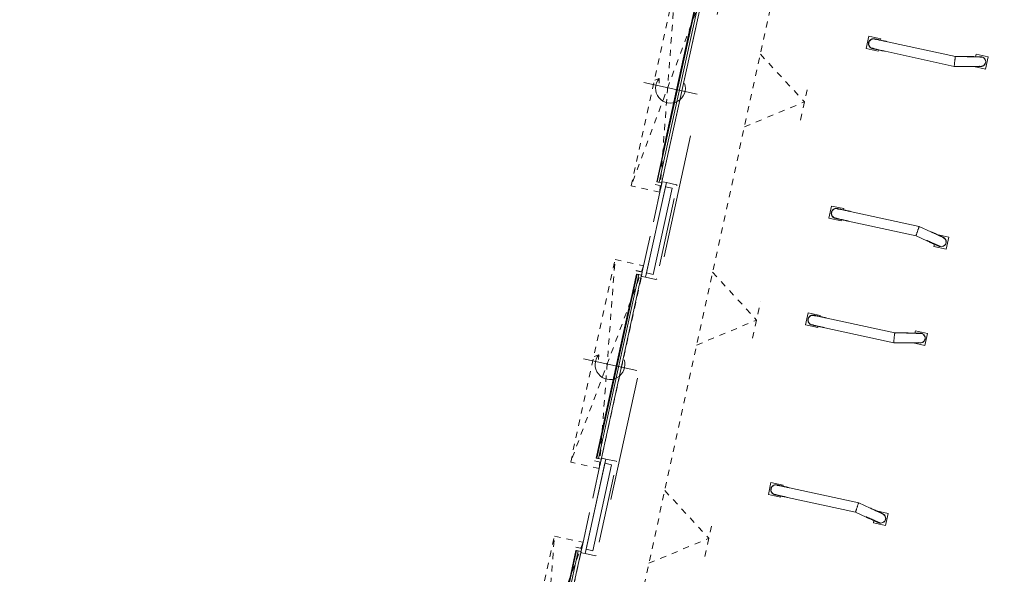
# Model space of a CAD drawing. Header units: metres. Extents: x 233012 to 233264, y 553571 to 554014.
# Tile 47 of 256: x 233164 to 233180, y 553726 to 553735. Entities that reach past the tile are written whole.
import ezdxf

# ---------------------------------------------------------------- set-up
doc = ezdxf.new("R2010")
doc.units = ezdxf.units.M
for name, pattern in [('Dash', [0.00635, 0.003175, -0.003175]), ('Hidden 2x', [0.0036, 0.0024, -0.0012]), ('NLCS-HIDDEN', [4, 2, -2])]:
    doc.linetypes.add(name, pattern=pattern)
for name, color, linetype, lineweight in [('A-N---NPP', 251, 'NLCS-HIDDEN', 9), ('A-NL$1_poort', 252, 'Continuous', 5), ('A-NL$1B_3D-modellen_algemeen', 252, 'Continuous', 5), ('A-NL$1B_3D-modellen_algemeen-drsn', 252, 'Continuous', 5), ('A-NL30_deursparing', 252, 'Continuous', 5)]:
    doc.layers.add(name, color=color, linetype=linetype, lineweight=lineweight)

# ---------------------------------------------------------------- blocks, each defined once
blk = doc.blocks.new('NLRS_31_DO_WB_overheaddeur OH1042P 1 raam_Assa Abloy_mie - overheaddeur OH1042P_Assa Abloy_bxh3000x3200-V86-01_Situatie')
at = {"layer": 'A-NL$1_poort', "linetype": 'Dash'}
for p, q in [((1.67, -0.125), (-1.67, -0.597)), ((-1.67, -0.125), (1.67, -0.597)), ((-1.67, -0.597), (-1.67, -0.125)), ((-1.67, -0.125), (1.67, -0.125)), ((1.67, -0.125), (1.67, -0.597)), ((1.67, -0.597), (-1.67, -0.597))]:
    blk.add_line(p, q, dxfattribs=at)
at = {"layer": 'A-NL$1B_3D-modellen_algemeen'}
for p, q in [((-1.5, -0.125), (-1.57, -0.125)), ((-1.57, -0.125), (-1.57, -0.225)), ((-1.568, -0.225), (-1.568, -0.127)), ((-1.568, -0.127), (-1.5, -0.127)), ((-1.518, -0.13), (-1.518, -0.127)), ((-1.518, -0.171), (-1.518, -0.13)), ((-1.5, -0.127), (-1.5, -0.125)), ((1.5, -0.127), (-1.5, -0.127)), ((1.57, -0.125), (1.5, -0.125)), ((1.5, -0.125), (1.5, -0.127)), ((1.5, -0.127), (1.568, -0.127)), ((1.518, -0.127), (1.518, -0.13)), ((1.518, -0.13), (1.518, -0.171)), ((1.568, -0.127), (1.568, -0.225)), ((1.57, -0.225), (1.57, -0.125)), ((-1.57, -0.225), (-1.568, -0.225)), ((-1.518, -0.183), (-1.518, -0.171)), ((-1.518, -0.171), (1.518, -0.171)), ((-1.518, -0.201), (-1.518, -0.183)), ((-1.518, -0.201), (1.518, -0.201)), ((-1.029, -0.215), (1.031, -0.215)), ((1.518, -0.171), (1.518, -0.183)), ((1.518, -0.183), (1.518, -0.201)), ((1.568, -0.225), (1.57, -0.225))]:
    blk.add_line(p, q, dxfattribs=at)
at = {"layer": 'A-NL30_deursparing'}
for p, q in [((0, 0.127), (0, -0.753)), ((-1.518, -0.201), (-1.518, -0.208)), ((1.518, -0.208), (-1.518, -0.208)), ((-1.518, -0.208), (-1.518, -0.209)), ((-1.518, -0.208), (1.518, -0.208)), ((-1.518, -0.209), (1.518, -0.209)), ((-0.195, -0.209), (-0.305, -0.209)), ((-0.305, -0.209), (-0.195, -0.209)), ((-0.195, -0.209), (-0.295, -0.209)), ((-0.295, -0.209), (-0.195, -0.209)), ((0.195, -0.209), (-0.195, -0.209)), ((0.195, -0.209), (0.295, -0.209)), ((0.295, -0.209), (0.195, -0.209)), ((0.195, -0.209), (0.305, -0.209)), ((0.305, -0.209), (0.195, -0.209)), ((1.518, -0.208), (1.518, -0.201)), ((1.518, -0.209), (1.518, -0.208)), ((-0.117, -0.525), (-0.043, -0.512)), ((-0.117, -0.525), (-0.071, -0.59))]:
    blk.add_line(p, q, dxfattribs=at)
blk.add_arc((0, -0.315), 0.24, 240.8736, 121.6175, dxfattribs=at)
blk = doc.blocks.new('NLRS_90_GM_LB_wieldwinger paar_gen_mie - wieldwinger paar_gen-V94-01_Situatie')
at = {"layer": 'A-NL$1B_3D-modellen_algemeen'}
for p, q in [((233176.45, 553730.529), (233176.407, 553730.334)), ((233176.645, 553730.486), (233176.45, 553730.529)), ((233176.543, 553730.488), (233176.543, 553730.488)), ((233176.641, 553730.466), (233176.645, 553730.486)), ((233176.645, 553730.486), (233176.641, 553730.466)), ((233176.645, 553730.486), (233176.645, 553730.486)), ((233177.845, 553730.203), (233176.75, 553730.442)), ((233176.407, 553730.334), (233176.603, 553730.291)), ((233176.509, 553730.332), (233176.509, 553730.332)), ((233176.603, 553730.291), (233176.607, 553730.311)), ((233176.607, 553730.311), (233176.603, 553730.291)), ((233176.603, 553730.291), (233176.603, 553730.291)), ((233176.716, 553730.287), (233177.827, 553730.044)), ((233178.178, 553730.239), (233178.169, 553730.199)), ((233178.373, 553730.196), (233178.178, 553730.239)), ((233178.034, 553730.202), (233177.845, 553730.203)), ((233178.33, 553730.001), (233178.373, 553730.196)), ((233178.373, 553730.196), (233178.33, 553730.001)), ((233178.373, 553730.196), (233178.373, 553730.196)), ((233177.827, 553730.044), (233178.033, 553730.043)), ((233178.14, 553730.042), (233178.33, 553730.001)), ((233178.33, 553730.001), (233178.33, 553730.001)), ((233175.851, 553727.794), (233175.809, 553727.598)), ((233176.047, 553727.751), (233175.851, 553727.794)), ((233175.945, 553727.752), (233175.945, 553727.752)), ((233176.042, 553727.731), (233176.047, 553727.751)), ((233176.047, 553727.751), (233176.042, 553727.731)), ((233176.047, 553727.751), (233176.047, 553727.751)), ((233177.263, 553727.464), (233176.151, 553727.707)), ((233175.809, 553727.598), (233176.004, 553727.556)), ((233175.911, 553727.597), (233175.911, 553727.597)), ((233176.004, 553727.556), (233176.009, 553727.576)), ((233176.009, 553727.576), (233176.004, 553727.556)), ((233176.004, 553727.556), (233176.004, 553727.556)), ((233176.117, 553727.552), (233177.212, 553727.312)), ((233177.45, 553727.379), (233177.263, 553727.464)), ((233177.212, 553727.312), (233177.385, 553727.234)), ((233177.738, 553727.293), (233177.548, 553727.335)), ((233177.695, 553727.098), (233177.738, 553727.293)), ((233177.738, 553727.293), (233177.695, 553727.098)), ((233177.738, 553727.293), (233177.738, 553727.293)), ((233177.508, 553727.18), (233177.499, 553727.14)), ((233177.499, 553727.14), (233177.695, 553727.098)), ((233177.695, 553727.098), (233177.695, 553727.098))]:
    blk.add_line(p, q, dxfattribs=at)
at = {"layer": 'A-NL$1B_3D-modellen_algemeen', "flags": 128}
for points in [[(233176.509, 553730.332), (233176.506, 553730.333), (233176.503, 553730.334), (233176.5, 553730.335), (233176.497, 553730.336), (233176.494, 553730.337), (233176.491, 553730.339), (233176.488, 553730.34), (233176.486, 553730.342), (233176.483, 553730.343), (233176.48, 553730.345), (233176.478, 553730.347), (233176.475, 553730.349), (233176.473, 553730.351), (233176.471, 553730.353), (233176.468, 553730.355), (233176.466, 553730.358), (233176.464, 553730.36), (233176.462, 553730.363), (233176.46, 553730.365), (233176.459, 553730.368), (233176.457, 553730.371), (233176.456, 553730.374), (233176.454, 553730.376), (233176.453, 553730.379), (233176.452, 553730.382), (233176.451, 553730.385), (233176.45, 553730.388), (233176.449, 553730.391), (233176.448, 553730.395), (233176.448, 553730.398), (233176.447, 553730.401), (233176.447, 553730.404), (233176.447, 553730.407), (233176.447, 553730.41), (233176.447, 553730.414), (233176.447, 553730.417), (233176.447, 553730.42), (233176.448, 553730.423), (233176.448, 553730.426), (233176.449, 553730.427)], [(233176.449, 553730.427), (233176.449, 553730.43), (233176.45, 553730.433), (233176.451, 553730.436), (233176.452, 553730.439), (233176.453, 553730.442), (233176.455, 553730.445), (233176.456, 553730.448), (233176.458, 553730.451), (233176.46, 553730.453), (233176.461, 553730.456), (233176.463, 553730.458), (233176.465, 553730.461), (233176.467, 553730.463), (233176.469, 553730.466), (233176.472, 553730.468), (233176.474, 553730.47), (233176.476, 553730.472), (233176.479, 553730.474), (233176.482, 553730.476), (233176.484, 553730.478), (233176.487, 553730.479), (233176.49, 553730.481), (233176.493, 553730.482), (233176.496, 553730.483), (233176.499, 553730.485), (233176.502, 553730.486), (233176.505, 553730.486), (233176.508, 553730.487), (233176.511, 553730.488), (233176.514, 553730.489), (233176.517, 553730.489), (233176.52, 553730.489), (233176.523, 553730.489), (233176.527, 553730.489), (233176.53, 553730.489), (233176.533, 553730.489), (233176.536, 553730.489), (233176.539, 553730.488), (233176.542, 553730.488), (233176.543, 553730.488)], [(233176.75, 553730.442), (233176.742, 553730.444), (233176.733, 553730.446), (233176.725, 553730.448), (233176.716, 553730.45), (233176.708, 553730.452), (233176.7, 553730.453), (233176.692, 553730.455), (233176.684, 553730.457), (233176.676, 553730.459), (233176.668, 553730.46), (233176.661, 553730.462), (233176.653, 553730.464), (233176.646, 553730.465), (233176.639, 553730.467), (233176.632, 553730.468), (233176.625, 553730.47), (233176.618, 553730.471), (233176.612, 553730.473), (233176.606, 553730.474), (233176.6, 553730.475), (233176.594, 553730.476), (233176.589, 553730.478), (233176.584, 553730.479), (233176.579, 553730.48), (233176.574, 553730.481), (233176.57, 553730.482), (233176.566, 553730.483), (233176.562, 553730.483), (233176.559, 553730.484), (233176.556, 553730.485), (233176.553, 553730.485), (233176.551, 553730.486), (233176.549, 553730.486), (233176.547, 553730.487), (233176.546, 553730.487), (233176.544, 553730.487), (233176.543, 553730.488)], [(233176.56, 553730.477), (233176.557, 553730.479), (233176.555, 553730.48), (233176.552, 553730.481), (233176.549, 553730.482), (233176.546, 553730.483), (233176.543, 553730.484)], [(233176.509, 553730.332), (233176.511, 553730.332), (233176.512, 553730.332), (233176.513, 553730.331), (233176.515, 553730.331), (233176.517, 553730.331), (233176.52, 553730.33), (233176.523, 553730.329), (233176.526, 553730.329), (233176.529, 553730.328), (233176.533, 553730.327), (233176.537, 553730.326), (233176.541, 553730.325), (233176.546, 553730.324), (233176.551, 553730.323), (233176.556, 553730.322), (233176.562, 553730.321), (233176.567, 553730.32), (233176.573, 553730.318), (233176.579, 553730.317), (233176.586, 553730.316), (233176.592, 553730.314), (233176.599, 553730.313), (233176.606, 553730.311), (233176.613, 553730.31), (233176.621, 553730.308), (233176.628, 553730.306), (233176.636, 553730.305), (233176.644, 553730.303), (233176.652, 553730.301), (233176.66, 553730.299), (233176.668, 553730.298), (233176.676, 553730.296), (233176.684, 553730.294), (233176.693, 553730.292), (233176.701, 553730.29), (233176.709, 553730.289), (233176.716, 553730.287)], [(233176.51, 553730.336), (233176.513, 553730.336), (233176.516, 553730.335), (233176.519, 553730.335), (233176.522, 553730.335), (233176.525, 553730.335), (233176.528, 553730.335)], [(233178.271, 553730.198), (233178.259, 553730.199), (233178.257, 553730.199), (233178.255, 553730.2), (233178.253, 553730.2), (233178.251, 553730.2), (233178.248, 553730.2), (233178.246, 553730.2), (233178.243, 553730.2), (233178.24, 553730.2), (233178.236, 553730.2), (233178.233, 553730.2), (233178.229, 553730.2), (233178.224, 553730.2), (233178.22, 553730.2), (233178.215, 553730.2), (233178.209, 553730.2), (233178.204, 553730.2), (233178.198, 553730.2), (233178.192, 553730.2), (233178.186, 553730.201), (233178.18, 553730.201), (233178.173, 553730.201), (233178.166, 553730.201), (233178.159, 553730.201), (233178.152, 553730.201), (233178.144, 553730.201), (233178.137, 553730.201), (233178.129, 553730.201), (233178.121, 553730.201), (233178.113, 553730.201), (233178.105, 553730.201), (233178.096, 553730.201), (233178.088, 553730.201), (233178.079, 553730.201), (233178.071, 553730.201), (233178.062, 553730.202), (233178.054, 553730.202), (233178.045, 553730.202), (233178.036, 553730.202), (233178.034, 553730.202)], [(233178.27, 553730.194), (233178.259, 553730.195), (233178.256, 553730.195), (233178.254, 553730.196), (233178.253, 553730.196), (233178.251, 553730.196), (233178.248, 553730.196), (233178.246, 553730.196), (233178.243, 553730.196), (233178.24, 553730.196), (233178.236, 553730.196), (233178.233, 553730.196), (233178.229, 553730.196), (233178.224, 553730.196), (233178.22, 553730.196), (233178.215, 553730.196), (233178.209, 553730.196), (233178.204, 553730.196), (233178.198, 553730.196), (233178.192, 553730.196), (233178.186, 553730.197), (233178.18, 553730.197), (233178.173, 553730.197), (233178.166, 553730.197), (233178.159, 553730.197), (233178.152, 553730.197), (233178.144, 553730.197), (233178.137, 553730.197), (233178.129, 553730.197), (233178.121, 553730.197), (233178.113, 553730.197), (233178.105, 553730.197), (233178.096, 553730.197), (233178.088, 553730.197), (233178.079, 553730.197), (233178.071, 553730.197), (233178.062, 553730.198), (233178.054, 553730.198), (233178.045, 553730.198), (233178.036, 553730.198), (233178.034, 553730.198)], [(233178.249, 553730.041), (233178.248, 553730.041), (233178.246, 553730.041), (233178.244, 553730.041), (233178.242, 553730.041), (233178.239, 553730.041), (233178.236, 553730.041), (233178.233, 553730.041), (233178.229, 553730.041), (233178.225, 553730.041), (233178.22, 553730.041), (233178.216, 553730.041), (233178.211, 553730.041), (233178.206, 553730.041), (233178.2, 553730.041), (233178.194, 553730.041), (233178.188, 553730.041), (233178.182, 553730.042), (233178.176, 553730.042), (233178.169, 553730.042), (233178.162, 553730.042), (233178.155, 553730.042), (233178.147, 553730.042), (233178.14, 553730.042), (233178.132, 553730.042), (233178.124, 553730.042), (233178.116, 553730.042), (233178.108, 553730.042), (233178.1, 553730.042), (233178.092, 553730.042), (233178.083, 553730.042), (233178.075, 553730.042), (233178.067, 553730.042), (233178.058, 553730.043), (233178.049, 553730.043), (233178.041, 553730.043), (233178.033, 553730.043)], [(233178.238, 553730.046), (233178.248, 553730.045), (233178.249, 553730.045)], [(233175.911, 553727.597), (233175.908, 553727.598), (233175.905, 553727.599), (233175.901, 553727.6), (233175.898, 553727.601), (233175.896, 553727.602), (233175.893, 553727.603), (233175.89, 553727.605), (233175.887, 553727.606), (233175.884, 553727.608), (233175.882, 553727.61), (233175.879, 553727.612), (233175.877, 553727.614), (233175.874, 553727.616), (233175.872, 553727.618), (233175.87, 553727.62), (233175.868, 553727.623), (233175.866, 553727.625), (233175.864, 553727.628), (233175.862, 553727.63), (233175.86, 553727.633), (233175.858, 553727.636), (233175.857, 553727.638), (233175.856, 553727.641), (233175.854, 553727.644), (233175.853, 553727.647), (233175.852, 553727.65), (233175.851, 553727.653), (233175.85, 553727.656), (233175.85, 553727.659), (233175.849, 553727.662), (233175.849, 553727.666), (233175.848, 553727.669), (233175.848, 553727.672), (233175.848, 553727.675), (233175.848, 553727.678), (233175.848, 553727.681), (233175.849, 553727.685), (233175.849, 553727.688), (233175.85, 553727.691), (233175.85, 553727.692)], [(233175.85, 553727.692), (233175.851, 553727.695), (233175.852, 553727.698), (233175.853, 553727.701), (233175.854, 553727.704), (233175.855, 553727.707), (233175.856, 553727.71), (233175.858, 553727.713), (233175.859, 553727.715), (233175.861, 553727.718), (233175.863, 553727.721), (233175.865, 553727.723), (233175.867, 553727.726), (233175.869, 553727.728), (233175.871, 553727.73), (233175.873, 553727.733), (233175.876, 553727.735), (233175.878, 553727.737), (233175.88, 553727.739), (233175.883, 553727.741), (233175.886, 553727.742), (233175.888, 553727.744), (233175.891, 553727.745), (233175.894, 553727.747), (233175.897, 553727.748), (233175.9, 553727.749), (233175.903, 553727.75), (233175.906, 553727.751), (233175.909, 553727.752), (233175.912, 553727.753), (233175.915, 553727.753), (233175.918, 553727.754), (233175.922, 553727.754), (233175.925, 553727.754), (233175.928, 553727.754), (233175.931, 553727.754), (233175.934, 553727.754), (233175.938, 553727.754), (233175.941, 553727.753), (233175.944, 553727.753), (233175.945, 553727.752)], [(233176.151, 553727.707), (233176.143, 553727.709), (233176.135, 553727.711), (233176.126, 553727.713), (233176.118, 553727.714), (233176.11, 553727.716), (233176.101, 553727.718), (233176.093, 553727.72), (233176.085, 553727.722), (233176.077, 553727.723), (233176.07, 553727.725), (233176.062, 553727.727), (233176.054, 553727.728), (233176.047, 553727.73), (233176.04, 553727.732), (233176.033, 553727.733), (233176.026, 553727.735), (233176.02, 553727.736), (233176.013, 553727.737), (233176.007, 553727.739), (233176.001, 553727.74), (233175.996, 553727.741), (233175.99, 553727.742), (233175.985, 553727.743), (233175.98, 553727.745), (233175.976, 553727.746), (233175.972, 553727.746), (233175.968, 553727.747), (233175.964, 553727.748), (233175.961, 553727.749), (233175.957, 553727.75), (233175.955, 553727.75), (233175.952, 553727.751), (233175.95, 553727.751), (233175.948, 553727.752), (233175.947, 553727.752), (233175.946, 553727.752), (233175.945, 553727.752)], [(233175.962, 553727.742), (233175.959, 553727.743), (233175.956, 553727.745), (233175.953, 553727.746), (233175.95, 553727.747), (233175.948, 553727.748), (233175.945, 553727.748)], [(233175.911, 553727.597), (233175.912, 553727.597), (233175.913, 553727.596), (233175.915, 553727.596), (233175.917, 553727.596), (233175.919, 553727.595), (233175.921, 553727.595), (233175.924, 553727.594), (233175.927, 553727.593), (233175.931, 553727.593), (233175.934, 553727.592), (233175.939, 553727.591), (233175.943, 553727.59), (233175.948, 553727.589), (233175.952, 553727.588), (233175.958, 553727.587), (233175.963, 553727.586), (233175.969, 553727.584), (233175.975, 553727.583), (233175.981, 553727.582), (233175.987, 553727.58), (233175.994, 553727.579), (233176.001, 553727.577), (233176.008, 553727.576), (233176.015, 553727.574), (233176.022, 553727.573), (233176.03, 553727.571), (233176.037, 553727.569), (233176.045, 553727.568), (233176.053, 553727.566), (233176.061, 553727.564), (233176.069, 553727.562), (233176.078, 553727.561), (233176.086, 553727.559), (233176.094, 553727.557), (233176.103, 553727.555), (233176.111, 553727.553), (233176.117, 553727.552)], [(233175.912, 553727.601), (233175.914, 553727.6), (233175.917, 553727.6), (233175.92, 553727.6), (233175.923, 553727.599), (233175.926, 553727.599), (233175.93, 553727.599)], [(233177.647, 553727.291), (233177.646, 553727.291), (233177.645, 553727.292), (233177.643, 553727.293), (233177.641, 553727.294), (233177.638, 553727.295), (233177.635, 553727.296), (233177.632, 553727.297), (233177.629, 553727.299), (233177.625, 553727.301), (233177.621, 553727.302), (233177.617, 553727.304), (233177.612, 553727.306), (233177.608, 553727.308), (233177.602, 553727.311), (233177.597, 553727.313), (233177.592, 553727.315), (233177.586, 553727.318), (233177.58, 553727.321), (233177.574, 553727.323), (233177.568, 553727.326), (233177.561, 553727.329), (233177.554, 553727.332), (233177.548, 553727.335), (233177.541, 553727.338), (233177.533, 553727.342), (233177.526, 553727.345), (233177.519, 553727.348), (233177.511, 553727.351), (233177.504, 553727.355), (233177.496, 553727.358), (233177.488, 553727.362), (233177.481, 553727.365), (233177.473, 553727.369), (233177.465, 553727.372), (233177.457, 553727.376), (233177.45, 553727.379)], [(233177.602, 553727.139), (233177.591, 553727.142), (233177.588, 553727.143), (233177.586, 553727.144), (233177.584, 553727.145), (233177.582, 553727.146), (233177.58, 553727.147), (233177.578, 553727.148), (233177.575, 553727.149), (233177.572, 553727.15), (233177.569, 553727.151), (233177.566, 553727.153), (233177.562, 553727.154), (233177.558, 553727.156), (233177.554, 553727.158), (233177.549, 553727.16), (233177.545, 553727.162), (233177.54, 553727.164), (233177.534, 553727.167), (233177.529, 553727.169), (233177.523, 553727.172), (233177.517, 553727.174), (233177.511, 553727.177), (233177.505, 553727.18), (233177.499, 553727.183), (233177.492, 553727.186), (233177.485, 553727.189), (233177.478, 553727.192), (233177.471, 553727.195), (233177.464, 553727.199), (233177.456, 553727.202), (233177.449, 553727.205), (233177.441, 553727.209), (233177.434, 553727.212), (233177.426, 553727.216), (233177.418, 553727.219), (233177.411, 553727.223), (233177.403, 553727.226), (233177.395, 553727.23), (233177.387, 553727.233), (233177.385, 553727.234)], [(233177.602, 553727.143), (233177.592, 553727.146), (233177.589, 553727.147), (233177.588, 553727.148), (233177.586, 553727.148), (233177.584, 553727.149), (233177.582, 553727.15), (233177.579, 553727.151), (233177.577, 553727.152), (233177.574, 553727.154), (233177.571, 553727.155), (233177.567, 553727.157), (233177.564, 553727.158), (233177.56, 553727.16), (233177.556, 553727.162), (233177.551, 553727.164), (233177.546, 553727.166), (233177.541, 553727.168), (233177.536, 553727.17), (233177.531, 553727.173), (233177.525, 553727.175), (233177.519, 553727.178), (233177.513, 553727.181), (233177.507, 553727.184), (233177.5, 553727.187), (233177.494, 553727.19), (233177.487, 553727.193), (233177.48, 553727.196), (233177.473, 553727.199), (233177.465, 553727.202), (233177.458, 553727.205), (233177.451, 553727.209), (233177.443, 553727.212), (233177.435, 553727.216), (233177.428, 553727.219), (233177.42, 553727.223), (233177.412, 553727.226), (233177.404, 553727.23), (233177.396, 553727.233), (233177.389, 553727.237), (233177.386, 553727.238)], [(233177.635, 553727.29), (233177.644, 553727.288), (233177.646, 553727.287)]]:
    blk.add_lwpolyline(points, dxfattribs=at)
at = {"layer": 'A-NL$1B_3D-modellen_algemeen'}
for centre, major_axis, start_param, end_param in [((233176.526, 553730.41), (0.017, 0.0777), 1.57079, 3.403385), ((233176.526, 553730.41), (0.017, 0.0777), 6.030655, 7.853983), ((233176.526, 553730.41), (0.0161, 0.0738), 1.570794, 1.832593), ((233176.526, 553730.41), (0.0161, 0.0738), 1.308998, 1.570797), ((233176.526, 553730.41), (0.0161, 0.0738), 2.094391, 2.35619), ((233176.526, 553730.41), (0.0161, 0.0738), 0.785399, 1.134946), ((233176.526, 553730.41), (0.0161, 0.0738), 6.053214, 6.926241), ((233176.526, 553730.41), (0.0161, 0.0738), 3.239431, 3.340112), ((233178.254, 553730.12), (0.017, 0.0777), 4.921827, 6.807724), ((233178.254, 553730.12), (0.017, 0.0777), 3.089229, 4.921825), ((233178.254, 553730.12), (0.0161, 0.0738), 6.230826, 6.403258), ((233178.254, 553730.12), (0.0161, 0.0738), 4.13643, 4.278613), ((233178.254, 553730.12), (0.0161, 0.0738), 5.28317, 5.707227), ((233178.254, 553730.12), (0.0161, 0.0738), 4.45129, 4.570216), ((233178.254, 553730.12), (0.0161, 0.0738), 3.089231, 3.991761), ((233175.928, 553727.675), (0.017, 0.0777), 1.570794, 3.394122), ((233175.928, 553727.675), (0.017, 0.0777), 6.021385, 7.853981), ((233175.928, 553727.675), (0.0161, 0.0738), 1.570797, 1.832596), ((233175.928, 553727.675), (0.0161, 0.0738), 1.308996, 1.570795), ((233175.928, 553727.675), (0.0161, 0.0738), 0.785395, 1.047194), ((233175.928, 553727.675), (0.0161, 0.0738), 6.084658, 6.185338), ((233175.928, 553727.675), (0.0161, 0.0738), 2.006651, 2.356198), ((233175.928, 553727.675), (0.0161, 0.0738), 2.498538, 3.371565), ((233177.619, 553727.217), (0.017, 0.0777), 4.764749, 6.335545), ((233177.619, 553727.217), (0.0161, 0.0738), 5.433014, 6.335544), ((233177.619, 553727.217), (0.0161, 0.0738), 5.146165, 5.288347), ((233177.619, 553727.217), (0.0161, 0.0738), 4.854561, 4.973487), ((233177.619, 553727.217), (0.017, 0.0777), 2.670354, 4.502949), ((233177.619, 553727.217), (0.0161, 0.0738), 3.021519, 3.193951), ((233177.619, 553727.217), (0.0161, 0.0738), 3.717549, 4.141605), ((233177.619, 553727.217), (0.017, 0.0777), 4.50295, 4.709894)]:
    blk.add_ellipse(centre, major_axis=major_axis, ratio=0.9998, start_param=start_param, end_param=end_param, dxfattribs=at)
for points, knots in [([(233177.845, 553730.203), (233177.845, 553730.203), (233177.844, 553730.201), (233177.843, 553730.193), (233177.841, 553730.18), (233177.839, 553730.164), (233177.837, 553730.144), (233177.834, 553730.124), (233177.832, 553730.103), (233177.83, 553730.083), (233177.829, 553730.067), (233177.828, 553730.054), (233177.827, 553730.046), (233177.827, 553730.044), (233177.827, 553730.044)], [0.0013236, 0.0013236, 0.0013236, 0.0013236, 0.0833333, 0.1666667, 0.25, 0.3333333, 0.4166667, 0.5, 0.5833333, 0.6666667, 0.75, 0.8333333, 0.9166667, 0.998517, 0.998517, 0.998517, 0.998517]), ([(233177.263, 553727.464), (233177.263, 553727.464), (233177.262, 553727.462), (233177.259, 553727.455), (233177.254, 553727.443), (233177.249, 553727.427), (233177.243, 553727.408), (233177.236, 553727.388), (233177.229, 553727.369), (233177.223, 553727.35), (233177.218, 553727.334), (233177.215, 553727.322), (233177.213, 553727.314), (233177.212, 553727.312), (233177.212, 553727.312)], [0, 0, 0, 0, 0.0833333, 0.1666667, 0.25, 0.3333333, 0.4166667, 0.5, 0.5833333, 0.6666667, 0.75, 0.8333333, 0.9166667, 0.9986764, 0.9986764, 0.9986764, 0.9986764])]:
    blk.add_open_spline(points, degree=3, knots=knots, dxfattribs=at)
blk = doc.blocks.new('NLRS_90_GM_LB_wieldwinger paar_gen_mie - wieldwinger paar_gen-V96-01_Situatie')
at = {"layer": 'A-NL$1B_3D-modellen_algemeen'}
for p, q in [((233177.425, 553734.984), (233177.382, 553734.788)), ((233177.62, 553734.941), (233177.425, 553734.984)), ((233177.518, 553734.942), (233177.518, 553734.942)), ((233177.616, 553734.92), (233177.62, 553734.941)), ((233177.62, 553734.941), (233177.616, 553734.92)), ((233177.62, 553734.941), (233177.62, 553734.941)), ((233178.82, 553734.657), (233177.725, 553734.897)), ((233177.382, 553734.788), (233177.577, 553734.746)), ((233177.484, 553734.787), (233177.484, 553734.787)), ((233177.577, 553734.746), (233177.582, 553734.766)), ((233177.578, 553734.745), (233177.577, 553734.746)), ((233177.582, 553734.766), (233177.578, 553734.745)), ((233177.691, 553734.742), (233178.802, 553734.499)), ((233179.009, 553734.656), (233178.82, 553734.657)), ((233179.152, 553734.694), (233179.144, 553734.654)), ((233179.348, 553734.651), (233179.152, 553734.694)), ((233178.802, 553734.499), (233179.008, 553734.497)), ((233179.305, 553734.456), (233179.348, 553734.651)), ((233179.348, 553734.651), (233179.305, 553734.455)), ((233179.348, 553734.651), (233179.348, 553734.651)), ((233179.115, 553734.497), (233179.305, 553734.456)), ((233179.305, 553734.455), (233179.305, 553734.456)), ((233176.826, 553732.248), (233176.783, 553732.053)), ((233177.022, 553732.206), (233176.826, 553732.248)), ((233176.919, 553732.207), (233176.919, 553732.207)), ((233177.017, 553732.185), (233177.022, 553732.206)), ((233177.022, 553732.206), (233177.017, 553732.185)), ((233177.022, 553732.206), (233177.022, 553732.206)), ((233178.237, 553731.919), (233177.126, 553732.162)), ((233176.783, 553732.053), (233176.979, 553732.01)), ((233176.885, 553732.052), (233176.885, 553732.052)), ((233176.979, 553732.01), (233176.983, 553732.031)), ((233176.983, 553732.031), (233176.979, 553732.01)), ((233176.979, 553732.01), (233176.979, 553732.01)), ((233177.092, 553732.006), (233178.187, 553731.767)), ((233178.425, 553731.834), (233178.237, 553731.919)), ((233178.187, 553731.767), (233178.36, 553731.689)), ((233178.712, 553731.748), (233178.522, 553731.789)), ((233178.67, 553731.552), (233178.712, 553731.748)), ((233178.713, 553731.748), (233178.67, 553731.552)), ((233178.712, 553731.748), (233178.713, 553731.748)), ((233178.483, 553731.634), (233178.474, 553731.595)), ((233178.474, 553731.595), (233178.67, 553731.552)), ((233178.67, 553731.552), (233178.67, 553731.552))]:
    blk.add_line(p, q, dxfattribs=at)
at = {"layer": 'A-NL$1B_3D-modellen_algemeen', "flags": 128}
for points in [[(233177.484, 553734.787), (233177.481, 553734.788), (233177.478, 553734.789), (233177.475, 553734.79), (233177.472, 553734.791), (233177.469, 553734.792), (233177.466, 553734.793), (233177.463, 553734.795), (233177.46, 553734.796), (233177.458, 553734.798), (233177.455, 553734.8), (233177.453, 553734.802), (233177.45, 553734.804), (233177.448, 553734.806), (233177.445, 553734.808), (233177.443, 553734.81), (233177.441, 553734.812), (233177.439, 553734.815), (233177.437, 553734.817), (233177.435, 553734.82), (233177.433, 553734.823), (233177.432, 553734.825), (233177.43, 553734.828), (233177.429, 553734.831), (233177.428, 553734.834), (233177.426, 553734.837), (233177.425, 553734.84), (233177.424, 553734.843), (233177.424, 553734.846), (233177.423, 553734.849), (233177.422, 553734.852), (233177.422, 553734.855), (233177.422, 553734.859), (233177.422, 553734.862), (233177.421, 553734.865), (233177.422, 553734.868), (233177.422, 553734.871), (233177.422, 553734.874), (233177.423, 553734.878), (233177.423, 553734.881), (233177.423, 553734.882)], [(233177.423, 553734.882), (233177.424, 553734.885), (233177.425, 553734.888), (233177.426, 553734.891), (233177.427, 553734.894), (233177.428, 553734.897), (233177.43, 553734.9), (233177.431, 553734.902), (233177.433, 553734.905), (233177.434, 553734.908), (233177.436, 553734.91), (233177.438, 553734.913), (233177.44, 553734.916), (233177.442, 553734.918), (233177.444, 553734.92), (233177.446, 553734.922), (233177.449, 553734.925), (233177.451, 553734.927), (233177.454, 553734.929), (233177.456, 553734.93), (233177.459, 553734.932), (233177.462, 553734.934), (233177.465, 553734.935), (233177.467, 553734.937), (233177.47, 553734.938), (233177.473, 553734.939), (233177.476, 553734.94), (233177.479, 553734.941), (233177.482, 553734.942), (233177.486, 553734.943), (233177.489, 553734.943), (233177.492, 553734.944), (233177.495, 553734.944), (233177.498, 553734.944), (233177.501, 553734.944), (233177.505, 553734.944), (233177.508, 553734.944), (233177.511, 553734.943), (233177.514, 553734.943), (233177.517, 553734.942), (233177.518, 553734.942)], [(233177.725, 553734.897), (233177.716, 553734.899), (233177.708, 553734.901), (233177.7, 553734.903), (233177.691, 553734.904), (233177.683, 553734.906), (233177.675, 553734.908), (233177.667, 553734.91), (233177.659, 553734.911), (233177.651, 553734.913), (233177.643, 553734.915), (233177.635, 553734.917), (233177.628, 553734.918), (233177.62, 553734.92), (233177.613, 553734.921), (233177.606, 553734.923), (233177.6, 553734.924), (233177.593, 553734.926), (233177.587, 553734.927), (233177.581, 553734.929), (233177.575, 553734.93), (233177.569, 553734.931), (233177.564, 553734.932), (233177.559, 553734.933), (233177.554, 553734.934), (233177.549, 553734.935), (233177.545, 553734.936), (233177.541, 553734.937), (233177.537, 553734.938), (233177.534, 553734.939), (233177.531, 553734.939), (233177.528, 553734.94), (233177.526, 553734.941), (233177.524, 553734.941), (233177.522, 553734.941), (233177.52, 553734.942), (233177.519, 553734.942), (233177.518, 553734.942)], [(233177.535, 553734.932), (233177.532, 553734.933), (233177.529, 553734.935), (233177.527, 553734.936), (233177.524, 553734.937), (233177.521, 553734.937), (233177.518, 553734.938)], [(233177.484, 553734.787), (233177.486, 553734.787), (233177.487, 553734.786), (233177.488, 553734.786), (233177.49, 553734.786), (233177.492, 553734.785), (233177.495, 553734.785), (233177.498, 553734.784), (233177.501, 553734.783), (233177.504, 553734.783), (233177.508, 553734.782), (233177.512, 553734.781), (233177.516, 553734.78), (233177.521, 553734.779), (233177.526, 553734.778), (233177.531, 553734.777), (233177.536, 553734.775), (233177.542, 553734.774), (233177.548, 553734.773), (233177.554, 553734.772), (233177.561, 553734.77), (233177.567, 553734.769), (233177.574, 553734.767), (233177.581, 553734.766), (233177.588, 553734.764), (233177.596, 553734.763), (233177.603, 553734.761), (233177.611, 553734.759), (233177.619, 553734.757), (233177.626, 553734.756), (233177.634, 553734.754), (233177.643, 553734.752), (233177.651, 553734.75), (233177.659, 553734.749), (233177.667, 553734.747), (233177.676, 553734.745), (233177.684, 553734.743), (233177.691, 553734.742)], [(233177.485, 553734.791), (233177.488, 553734.79), (233177.491, 553734.79), (233177.494, 553734.789), (233177.497, 553734.789), (233177.5, 553734.789), (233177.503, 553734.789)], [(233179.246, 553734.652), (233179.234, 553734.654), (233179.231, 553734.654), (233179.229, 553734.654), (233179.227, 553734.654), (233179.225, 553734.654), (233179.223, 553734.654), (233179.221, 553734.654), (233179.218, 553734.654), (233179.215, 553734.654), (233179.211, 553734.655), (233179.207, 553734.655), (233179.203, 553734.655), (233179.199, 553734.655), (233179.194, 553734.655), (233179.189, 553734.655), (233179.184, 553734.655), (233179.179, 553734.655), (233179.173, 553734.655), (233179.167, 553734.655), (233179.161, 553734.655), (233179.154, 553734.655), (233179.148, 553734.655), (233179.141, 553734.655), (233179.134, 553734.655), (233179.126, 553734.655), (233179.119, 553734.655), (233179.111, 553734.656), (233179.104, 553734.656), (233179.096, 553734.656), (233179.088, 553734.656), (233179.079, 553734.656), (233179.071, 553734.656), (233179.063, 553734.656), (233179.054, 553734.656), (233179.046, 553734.656), (233179.037, 553734.656), (233179.029, 553734.656), (233179.02, 553734.656), (233179.011, 553734.656), (233179.009, 553734.656)], [(233179.245, 553734.648), (233179.234, 553734.65), (233179.231, 553734.65), (233179.229, 553734.65), (233179.227, 553734.65), (233179.225, 553734.65), (233179.223, 553734.65), (233179.221, 553734.65), (233179.218, 553734.65), (233179.215, 553734.65), (233179.211, 553734.651), (233179.207, 553734.651), (233179.203, 553734.651), (233179.199, 553734.651), (233179.194, 553734.651), (233179.189, 553734.651), (233179.184, 553734.651), (233179.179, 553734.651), (233179.173, 553734.651), (233179.167, 553734.651), (233179.161, 553734.651), (233179.154, 553734.651), (233179.148, 553734.651), (233179.141, 553734.651), (233179.134, 553734.651), (233179.126, 553734.651), (233179.119, 553734.651), (233179.111, 553734.652), (233179.104, 553734.652), (233179.096, 553734.652), (233179.088, 553734.652), (233179.079, 553734.652), (233179.071, 553734.652), (233179.063, 553734.652), (233179.054, 553734.652), (233179.046, 553734.652), (233179.037, 553734.652), (233179.029, 553734.652), (233179.02, 553734.652), (233179.011, 553734.652), (233179.009, 553734.652)], [(233179.212, 553734.501), (233179.223, 553734.499), (233179.224, 553734.499)], [(233179.224, 553734.495), (233179.222, 553734.495), (233179.221, 553734.495), (233179.219, 553734.495), (233179.217, 553734.495), (233179.214, 553734.495), (233179.211, 553734.496), (233179.207, 553734.496), (233179.204, 553734.496), (233179.2, 553734.496), (233179.195, 553734.496), (233179.191, 553734.496), (233179.186, 553734.496), (233179.18, 553734.496), (233179.175, 553734.496), (233179.169, 553734.496), (233179.163, 553734.496), (233179.157, 553734.496), (233179.15, 553734.496), (233179.144, 553734.496), (233179.137, 553734.496), (233179.13, 553734.496), (233179.122, 553734.496), (233179.115, 553734.497), (233179.107, 553734.497), (233179.099, 553734.497), (233179.091, 553734.497), (233179.083, 553734.497), (233179.075, 553734.497), (233179.067, 553734.497), (233179.058, 553734.497), (233179.05, 553734.497), (233179.041, 553734.497), (233179.033, 553734.497), (233179.024, 553734.497), (233179.016, 553734.497), (233179.008, 553734.497)], [(233176.885, 553732.052), (233176.882, 553732.052), (233176.879, 553732.053), (233176.876, 553732.054), (233176.873, 553732.055), (233176.87, 553732.057), (233176.867, 553732.058), (233176.865, 553732.059), (233176.862, 553732.061), (233176.859, 553732.063), (233176.857, 553732.064), (233176.854, 553732.066), (233176.851, 553732.068), (233176.849, 553732.07), (233176.847, 553732.073), (233176.845, 553732.075), (233176.842, 553732.077), (233176.84, 553732.08), (233176.838, 553732.082), (233176.837, 553732.085), (233176.835, 553732.087), (233176.833, 553732.09), (233176.832, 553732.093), (233176.83, 553732.096), (233176.829, 553732.099), (233176.828, 553732.102), (233176.827, 553732.105), (233176.826, 553732.108), (233176.825, 553732.111), (233176.824, 553732.114), (233176.824, 553732.117), (233176.823, 553732.12), (233176.823, 553732.123), (233176.823, 553732.126), (233176.823, 553732.13), (233176.823, 553732.133), (233176.823, 553732.136), (233176.824, 553732.139), (233176.824, 553732.142), (233176.825, 553732.145), (233176.825, 553732.146)], [(233176.825, 553732.146), (233176.826, 553732.149), (233176.826, 553732.152), (233176.827, 553732.155), (233176.828, 553732.158), (233176.83, 553732.161), (233176.831, 553732.164), (233176.832, 553732.167), (233176.834, 553732.17), (233176.836, 553732.173), (233176.838, 553732.175), (233176.839, 553732.178), (233176.841, 553732.18), (233176.843, 553732.183), (233176.846, 553732.185), (233176.848, 553732.187), (233176.85, 553732.189), (233176.853, 553732.191), (233176.855, 553732.193), (233176.858, 553732.195), (233176.861, 553732.197), (233176.863, 553732.198), (233176.866, 553732.2), (233176.869, 553732.201), (233176.872, 553732.203), (233176.875, 553732.204), (233176.878, 553732.205), (233176.881, 553732.206), (233176.884, 553732.207), (233176.887, 553732.207), (233176.89, 553732.208), (233176.893, 553732.208), (233176.896, 553732.209), (233176.9, 553732.209), (233176.903, 553732.209), (233176.906, 553732.209), (233176.909, 553732.209), (233176.912, 553732.208), (233176.915, 553732.208), (233176.919, 553732.207), (233176.919, 553732.207)], [(233176.936, 553732.197), (233176.934, 553732.198), (233176.931, 553732.199), (233176.928, 553732.2), (233176.925, 553732.201), (233176.922, 553732.202), (233176.919, 553732.203)], [(233177.126, 553732.162), (233177.118, 553732.164), (233177.109, 553732.165), (233177.101, 553732.167), (233177.093, 553732.169), (233177.084, 553732.171), (233177.076, 553732.173), (233177.068, 553732.174), (233177.06, 553732.176), (233177.052, 553732.178), (233177.044, 553732.18), (233177.037, 553732.181), (233177.029, 553732.183), (233177.022, 553732.185), (233177.015, 553732.186), (233177.008, 553732.188), (233177.001, 553732.189), (233176.994, 553732.191), (233176.988, 553732.192), (233176.982, 553732.193), (233176.976, 553732.195), (233176.971, 553732.196), (233176.965, 553732.197), (233176.96, 553732.198), (233176.955, 553732.199), (233176.951, 553732.2), (233176.946, 553732.201), (233176.942, 553732.202), (233176.939, 553732.203), (233176.935, 553732.203), (233176.932, 553732.204), (233176.93, 553732.205), (233176.927, 553732.205), (233176.925, 553732.206), (233176.923, 553732.206), (233176.922, 553732.206), (233176.921, 553732.207), (233176.92, 553732.207)], [(233176.885, 553732.052), (233176.887, 553732.051), (233176.888, 553732.051), (233176.89, 553732.051), (233176.891, 553732.05), (233176.894, 553732.05), (233176.896, 553732.049), (233176.899, 553732.049), (233176.902, 553732.048), (233176.906, 553732.047), (233176.909, 553732.046), (233176.913, 553732.046), (233176.918, 553732.045), (233176.922, 553732.044), (233176.927, 553732.043), (233176.932, 553732.041), (233176.938, 553732.04), (233176.943, 553732.039), (233176.949, 553732.038), (233176.956, 553732.036), (233176.962, 553732.035), (233176.969, 553732.033), (233176.975, 553732.032), (233176.982, 553732.03), (233176.99, 553732.029), (233176.997, 553732.027), (233177.005, 553732.026), (233177.012, 553732.024), (233177.02, 553732.022), (233177.028, 553732.02), (233177.036, 553732.019), (233177.044, 553732.017), (233177.052, 553732.015), (233177.061, 553732.013), (233177.069, 553732.011), (233177.077, 553732.01), (233177.086, 553732.008), (233177.092, 553732.006)], [(233176.886, 553732.056), (233176.889, 553732.055), (233176.892, 553732.055), (233176.895, 553732.054), (233176.898, 553732.054), (233176.901, 553732.054), (233176.904, 553732.054)], [(233178.622, 553731.745), (233178.621, 553731.746), (233178.619, 553731.747), (233178.618, 553731.747), (233178.615, 553731.748), (233178.613, 553731.749), (233178.61, 553731.751), (233178.607, 553731.752), (233178.604, 553731.753), (233178.6, 553731.755), (233178.596, 553731.757), (233178.592, 553731.759), (233178.587, 553731.761), (233178.582, 553731.763), (233178.577, 553731.765), (233178.572, 553731.768), (233178.567, 553731.77), (233178.561, 553731.773), (233178.555, 553731.775), (233178.549, 553731.778), (233178.542, 553731.781), (233178.536, 553731.784), (233178.529, 553731.787), (233178.522, 553731.79), (233178.515, 553731.793), (233178.508, 553731.796), (233178.501, 553731.799), (233178.494, 553731.803), (233178.486, 553731.806), (233178.479, 553731.809), (233178.471, 553731.813), (233178.463, 553731.816), (233178.455, 553731.82), (233178.448, 553731.823), (233178.44, 553731.827), (233178.432, 553731.831), (233178.425, 553731.834)], [(233178.576, 553731.594), (233178.565, 553731.597), (233178.563, 553731.598), (233178.561, 553731.599), (233178.559, 553731.599), (233178.557, 553731.6), (233178.555, 553731.601), (233178.553, 553731.602), (233178.55, 553731.603), (233178.547, 553731.605), (233178.544, 553731.606), (233178.541, 553731.607), (233178.537, 553731.609), (233178.533, 553731.611), (233178.529, 553731.613), (233178.524, 553731.615), (233178.519, 553731.617), (233178.514, 553731.619), (233178.509, 553731.621), (233178.504, 553731.624), (233178.498, 553731.626), (233178.492, 553731.629), (233178.486, 553731.632), (233178.48, 553731.635), (233178.473, 553731.637), (233178.467, 553731.64), (233178.46, 553731.644), (233178.453, 553731.647), (233178.446, 553731.65), (233178.439, 553731.653), (233178.431, 553731.656), (233178.424, 553731.66), (233178.416, 553731.663), (233178.409, 553731.667), (233178.401, 553731.67), (233178.393, 553731.674), (233178.385, 553731.677), (233178.377, 553731.681), (233178.37, 553731.684), (233178.362, 553731.688), (233178.36, 553731.689)], [(233178.577, 553731.598), (233178.567, 553731.601), (233178.564, 553731.602), (233178.562, 553731.602), (233178.561, 553731.603), (233178.559, 553731.604), (233178.557, 553731.605), (233178.554, 553731.606), (233178.552, 553731.607), (233178.549, 553731.608), (233178.546, 553731.61), (233178.542, 553731.611), (233178.539, 553731.613), (233178.535, 553731.614), (233178.53, 553731.616), (233178.526, 553731.618), (233178.521, 553731.62), (233178.516, 553731.623), (233178.511, 553731.625), (233178.505, 553731.627), (233178.5, 553731.63), (233178.494, 553731.633), (233178.488, 553731.635), (233178.481, 553731.638), (233178.475, 553731.641), (233178.468, 553731.644), (233178.462, 553731.647), (233178.455, 553731.65), (233178.447, 553731.653), (233178.44, 553731.657), (233178.433, 553731.66), (233178.425, 553731.663), (233178.418, 553731.667), (233178.41, 553731.67), (233178.403, 553731.674), (233178.395, 553731.677), (233178.387, 553731.681), (233178.379, 553731.684), (233178.371, 553731.688), (233178.363, 553731.691), (233178.361, 553731.692)], [(233178.609, 553731.745), (233178.619, 553731.742), (233178.621, 553731.742)]]:
    blk.add_lwpolyline(points, dxfattribs=at)
at = {"layer": 'A-NL$1B_3D-modellen_algemeen'}
for centre, major_axis, start_param, end_param in [((233177.501, 553734.865), (0.017, 0.0777), 1.570798, 3.403393), ((233177.501, 553734.865), (0.017, 0.0777), 6.030651, 7.853979), ((233177.501, 553734.865), (0.0161, 0.0738), 1.570796, 1.832595), ((233177.501, 553734.865), (0.0161, 0.0738), 1.309, 1.5708), ((233177.501, 553734.865), (0.0161, 0.0738), 2.094391, 2.35619), ((233177.501, 553734.865), (0.0161, 0.0738), 1.0472, 1.134948), ((233177.501, 553734.865), (0.0161, 0.0738), 0.785394, 1.035987), ((233177.501, 553734.865), (0.0161, 0.0738), 6.053211, 6.926239), ((233177.501, 553734.865), (0.0161, 0.0738), 3.239434, 3.340114), ((233179.229, 553734.575), (0.017, 0.0777), 4.921829, 6.754425), ((233179.229, 553734.575), (0.017, 0.0777), 3.089229, 4.921825), ((233179.229, 553734.575), (0.0161, 0.0738), 3.089228, 3.991757), ((233179.229, 553734.575), (0.0161, 0.0738), 6.230826, 6.403258), ((233179.229, 553734.575), (0.0161, 0.0738), 5.283168, 5.707224), ((233179.229, 553734.575), (0.0161, 0.0738), 4.136428, 4.278611), ((233179.229, 553734.575), (0.0161, 0.0738), 4.45129, 4.570216), ((233176.902, 553732.129), (0.017, 0.0777), 1.570793, 3.394121), ((233176.902, 553732.129), (0.017, 0.0777), 6.021389, 7.853984), ((233176.902, 553732.129), (0.0161, 0.0738), 1.570796, 1.832595), ((233176.902, 553732.129), (0.0161, 0.0738), 1.308997, 1.570796), ((233176.902, 553732.129), (0.0161, 0.0738), 0.785395, 1.047194), ((233176.902, 553732.129), (0.0161, 0.0738), 6.084659, 6.185339), ((233176.902, 553732.129), (0.0161, 0.0738), 2.006646, 2.356193), ((233176.902, 553732.129), (0.0161, 0.0738), 2.498539, 3.371567), ((233178.593, 553731.671), (0.017, 0.0777), 4.502947, 6.335543), ((233178.593, 553731.671), (0.0161, 0.0738), 5.433017, 6.335547), ((233178.593, 553731.671), (0.0161, 0.0738), 5.146165, 5.288348), ((233178.593, 553731.671), (0.0161, 0.0738), 4.85456, 4.973486), ((233178.593, 553731.671), (0.017, 0.0777), 2.670354, 4.502949), ((233178.593, 553731.671), (0.0161, 0.0738), 3.021524, 3.193956), ((233178.593, 553731.671), (0.0161, 0.0738), 3.717554, 4.14161)]:
    blk.add_ellipse(centre, major_axis=major_axis, ratio=0.9998, start_param=start_param, end_param=end_param, dxfattribs=at)
for points, knots in [([(233178.82, 553734.657), (233178.82, 553734.657), (233178.819, 553734.656), (233178.818, 553734.648), (233178.816, 553734.635), (233178.814, 553734.618), (233178.812, 553734.599), (233178.809, 553734.578), (233178.807, 553734.557), (233178.805, 553734.538), (233178.803, 553734.521), (233178.802, 553734.509), (233178.802, 553734.5), (233178.802, 553734.499), (233178.802, 553734.499)], [0.0013236, 0.0013236, 0.0013236, 0.0013236, 0.0833333, 0.1666667, 0.25, 0.3333333, 0.4166667, 0.5, 0.5833333, 0.6666667, 0.75, 0.8333333, 0.9166667, 1, 1, 1, 1]), ([(233178.237, 553731.919), (233178.237, 553731.919), (233178.236, 553731.917), (233178.234, 553731.909), (233178.229, 553731.897), (233178.224, 553731.881), (233178.217, 553731.863), (233178.211, 553731.843), (233178.204, 553731.823), (233178.198, 553731.805), (233178.193, 553731.789), (233178.189, 553731.776), (233178.187, 553731.769), (233178.187, 553731.767), (233178.187, 553731.767)], [0, 0, 0, 0, 0.0833333, 0.1666667, 0.25, 0.3333333, 0.4166667, 0.5, 0.5833333, 0.6666667, 0.75, 0.8333333, 0.9166667, 0.9986764, 0.9986764, 0.9986764, 0.9986764])]:
    blk.add_open_spline(points, degree=3, knots=knots, dxfattribs=at)

msp = doc.modelspace()

# ---------------------------------------------------------------- linework, layer by layer
at = {"layer": 'A-N---NPP', "linetype": 'Hidden 2x'}
for p, q in [((233164.273, 553682.57), (233181.824, 553762.772)), ((233175.68, 553734.696), (233176.389, 553733.927)), ((233176.325, 553733.634), (233176.453, 553734.22)), ((233175.424, 553733.524), (233176.389, 553733.927)), ((233174.911, 553731.18), (233175.619, 553730.41)), ((233175.555, 553730.117), (233175.684, 553730.703)), ((233174.654, 553730.007), (233175.619, 553730.41)), ((233174.141, 553727.663), (233174.85, 553726.893)), ((233174.786, 553726.6), (233174.914, 553727.186)), ((233173.884, 553726.49), (233174.85, 553726.893))]:
    msp.add_line(p, q, dxfattribs=at)
at = {"layer": 'A-N---NPP', "flags": 128}
msp.add_lwpolyline([(233208.526, 553888.618), (233228.609, 553980.395), (233099.954, 554008.548), (233025.404, 553667.867), (233154.055, 553639.689), (233189.361, 553801.036), (233206.475, 553797.378), (233225.622, 553884.877)], close=True, dxfattribs=at)
at = {"layer": 'A-NL$1B_3D-modellen_algemeen-drsn'}
for p, q in [((233173.833, 553731.102), (233174.166, 553732.626)), ((233174.107, 553732.639), (233174.096, 553732.631)), ((233174.166, 553732.626), (233174.107, 553732.639)), ((233174.166, 553732.626), (233174.151, 553732.557)), ((233174.332, 553732.589), (233174.166, 553732.626)), ((233174.151, 553732.557), (233173.848, 553731.17)), ((233174.259, 553732.534), (233173.955, 553731.147)), ((233174.083, 553732.572), (233173.957, 553731.996)), ((233174.259, 553732.534), (233174.151, 553732.557)), ((233174.34, 553732.577), (233174.332, 553732.589)), ((233174.057, 553731.283), (233174.294, 553732.367)), ((233173.905, 553731.762), (233173.779, 553731.185)), ((233173.848, 553731.17), (233173.833, 553731.102)), ((233173.848, 553731.17), (233173.955, 553731.147)), ((233173.766, 553731.127), (233173.774, 553731.115)), ((233173.774, 553731.115), (233173.833, 553731.102)), ((233173.833, 553731.102), (233173.999, 553731.065)), ((233173.999, 553731.065), (233174.011, 553731.073)), ((233172.858, 553726.647), (233173.191, 553728.171)), ((233173.133, 553728.184), (233173.121, 553728.176)), ((233173.191, 553728.171), (233173.133, 553728.184)), ((233173.191, 553728.171), (233173.176, 553728.103)), ((233173.357, 553728.135), (233173.191, 553728.171)), ((233173.176, 553728.103), (233172.873, 553726.716)), ((233172.98, 553726.692), (233173.284, 553728.079)), ((233173.108, 553728.118), (233172.982, 553727.541)), ((233173.284, 553728.079), (233173.176, 553728.103)), ((233173.365, 553728.123), (233173.357, 553728.135)), ((233173.082, 553726.829), (233173.319, 553727.913)), ((233172.93, 553727.307), (233172.804, 553726.731)), ((233172.792, 553726.672), (233172.799, 553726.66)), ((233172.799, 553726.66), (233172.858, 553726.647)), ((233172.873, 553726.716), (233172.858, 553726.647)), ((233172.858, 553726.647), (233173.024, 553726.611)), ((233172.873, 553726.716), (233172.98, 553726.692)), ((233173.024, 553726.611), (233173.036, 553726.618))]:
    msp.add_line(p, q, dxfattribs=at)

# ---------------------------------------------------------------- block references
at = {"layer": 'A-NL$1B_3D-modellen_algemeen'}
for name in ['NLRS_90_GM_LB_wieldwinger paar_gen_mie - wieldwinger paar_gen-V96-01_Situatie', 'NLRS_90_GM_LB_wieldwinger paar_gen_mie - wieldwinger paar_gen-V94-01_Situatie']:
    msp.add_blockref(name, (0, 0), dxfattribs=at)
at = {"layer": 'A-NL30_deursparing', "rotation": 257.6567290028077}
for p in [(233174.54, 553734.079), (233173.566, 553729.625), (233172.591, 553725.17)]:
    msp.add_blockref('NLRS_31_DO_WB_overheaddeur OH1042P 1 raam_Assa Abloy_mie - overheaddeur OH1042P_Assa Abloy_bxh3000x3200-V86-01_Situatie', p, dxfattribs=at)

doc.saveas('drawing.dxf')
